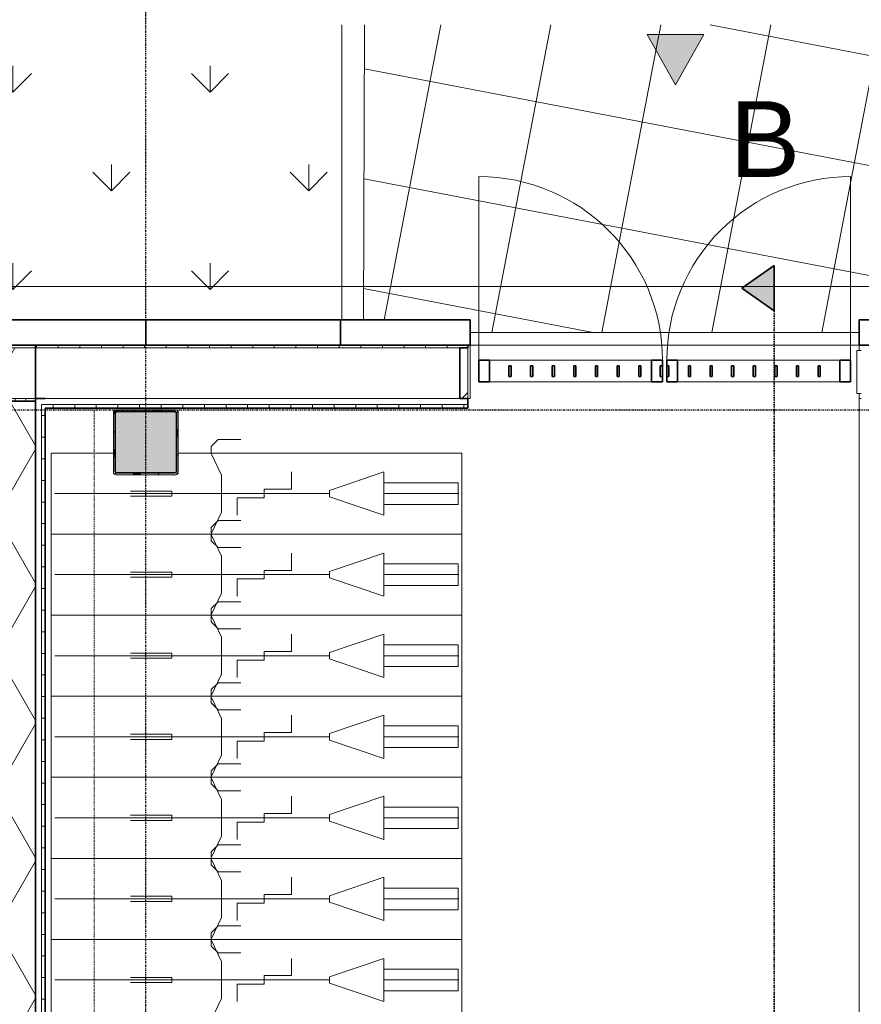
# Model space of a CAD drawing. Header units: millimetres. Extents: x -80560 to 110805, y -11020 to 52719.
# Tile 112 of 152: x 72111 to 76005, y 45050 to 49605. Entities that reach past the tile are written whole.
import ezdxf

# ---------------------------------------------------------------- set-up
doc = ezdxf.new("R2010")
doc.units = ezdxf.units.MM
for name, pattern in [('CENTER2', [20, 8, -4, 4, -4]), ('DASHDOT2', [8, 4, -2, 0, -2]), ('DASHED2', [6, 4, -2]), ('DASHED2-1', [3, 2, -1])]:
    doc.linetypes.add(name, pattern=pattern)
for name, color, linetype, lineweight in [('A-ANNO-NOTE', 131, 'Continuous', 18), ('A-AREA', 32, 'DASHED2', 18), ('A-DETL-GENF', 92, 'Continuous', 18), ('A-DOOR', 31, 'Continuous', 18), ('A-FLOR', 192, 'Continuous', 18), ('A-FLOR-OVHD', 1, 'DASHED2-1', 18), ('A-FLOR-PATT', 8, 'Continuous', 18), ('A-GENM', 13, 'Continuous', 18), ('A-GENM-HDLN', 13, 'DASHED2-1', 18), ('A-GLAZ-CWMG', 51, 'Continuous', 18), ('A-WALL', 113, 'Continuous', 35), ('A-WALL-PATT', 111, 'Continuous', 35), ('G-ANNO-SYMB', 111, 'Continuous', 9), ('S-COLS', 52, 'Continuous', 18), ('S-GRID', 1, 'Continuous', 9)]:
    doc.layers.add(name, color=color, linetype=linetype, lineweight=lineweight)
doc.styles.add('Arial_4', font='arial.ttf', dxfattribs={"height": 350})
pattern_1 = [(60, (24894.82, 0), (-274.963, 158.75), []), (120, (24894.82, 0), (-274.963, -158.75), [])]

# ---------------------------------------------------------------- blocks, each defined once
blk = doc.blocks.new('Leonardo College_EHA_1489_R18_CF_situatie_2020_rvt-1-DO_00 begane grond')
at = {"layer": 'A-FLOR-PATT', "lineweight": 9}
h = blk.add_hatch(dxfattribs=at)
h.set_pattern_fill('FP_25', color=43, style=0, pattern_type=2)
h.set_pattern_definition([(169.149, (24084.14, 38525.2), (-94.128, -491.06), []), (259.149, (24084.14, 38525.2), (491.06, -94.128), [])])
h.paths.add_polyline_path([(14151.7, 9821), (14151.7, 34634), (13184, 34634), (13184, 34771), (12951.7, 34771), (12951.7, 48157), (13184, 48157), (13184, 48216), (18550, 48216), (18550, 48157), (19450, 48157), (19450, 48216), (19700, 48216), (19700, 48157), (20600, 48157), (20600, 48216), (21650, 48216), (21650, 48157), (22550, 48157), (22550, 48216), (23000, 48216), (23000, 48157), (24100, 48157), (24100, 48216), (26625, 48216), (26625, 48202), (26650, 48201.5), (26650, 48157), (28000, 48157), (28000, 48202), (28025, 48202), (28025, 48216), (29775, 48216), (29775, 48202), (29800, 48201), (29800, 48157), (29805, 48157), (29805, 48201), (29825, 48201), (29825, 48166.5), (31125, 48166.5), (31125, 48201), (31145, 48201), (31145, 48157), (31150, 48157), (31150, 48202), (31175, 48202), (31175, 48216), (32800, 48216), (32800, 48157), (33630.7, 48157), (33630.7, 49580.6), (7590.2, 49580.6), (7590.2, 9821), (12289, 9821)], flags=0)
h.paths.add_polyline_path([(10632.4, 32055), (10632.4, 32075), (10622.4, 32075), (10622.4, 32055), (10282.4, 32055), (10282.4, 32075), (10272.4, 32075), (10272.4, 32055), (9932.4, 32055), (9932.4, 32075), (9922.4, 32075), (9922.4, 32055), (9582.4, 32055), (9582.4, 32075), (9572.4, 32075), (9572.4, 32055), (9232.4, 32055), (9232.4, 32075), (9222.4, 32075), (9222.4, 32055), (8882.4, 32055), (8882.4, 32075), (8877.4, 32075), (8877.4, 32655), (10977.4, 32655), (10977.4, 32075), (10972.4, 32075), (10972.4, 32055)], flags=0)
h.paths.add_polyline_path([(67959.7, 48157), (67959.7, 49580.6), (48811.5, 49580.6), (48807.2, 48216), (49300, 48216), (49300, 48157), (51100, 48157), (51100, 48216), (54550, 48216), (54550, 48157), (57250, 48157), (57250, 48216), (60400, 48216), (60400, 48157), (62200, 48157), (62200, 48216), (64450, 48216), (64450, 48157), (67499.3, 48157)], flags=0)
h.paths.add_polyline_path([(27719, 48165.9), (27719, 48210.9), (27991, 48210.9), (27991, 48165.9), (27853.6, 48165.9)], flags=0)
h.paths.add_polyline_path([(27266.3, 48165.9), (26659, 48165.9), (26659, 48210.9), (27711, 48210.9), (27711, 48165.9), (27559.9, 48165.9)], flags=0)
h.paths.add_polyline_path([(31120.2, 48171), (29829, 48171), (29829, 48201), (31120.2, 48201)], flags=0)
h = blk.add_hatch(dxfattribs=at)
h.set_pattern_fill('FP_26', color=93, style=0, pattern_type=2)
h.set_pattern_definition([(90, (0, 0), (-456.197, 456.197), [120.967, -791.427]), (45, (0, 0), (-456.197, 456.197), [120.968, -524.193]), (135, (0, 0), (-456.197, -456.197), [120.967, -524.192])])
h.paths.add_polyline_path([(46900, 48157), (46900, 48216), (48707.1, 48216), (48707.1, 49580.6), (33730.7, 49580.6), (33730.7, 48157), (33900, 48157), (33900, 48216), (34600, 48216), (34600, 48157), (35500, 48157), (35500, 48216), (45100, 48216), (45100, 48157), (46354.9, 48157)], flags=0)
at = {"layer": 'A-FLOR', "color": 7}
for p, q in [((48707.1, 48216), (48707.1, 49580.6)), ((48811.5, 49580.6), (48807.2, 48216)), ((49300, 48157), (51100, 48157))]:
    blk.add_line(p, q, dxfattribs=at)
blk = doc.blocks.new('NLRS_28_SCO_UN_staalkolom koker betongevuld_gen_CGA - kolom A-1158455-DO_00 begane grond')
at = {"layer": 'S-COLS', "lineweight": 5}
h = blk.add_hatch(dxfattribs=at)
h.set_pattern_fill('FP_164', color=256, style=0, pattern_type=2)
h.set_pattern_definition([(45, (-47800, -47650), (-99.99975, 99.99975), []), (45, (-47715, -47650), (-99.99975, 99.99975), []), (45, (-47710, -47650), (-99.99975, 99.99975), []), (45, (-47705, -47650), (-99.99975, 99.99975), []), (45, (-47700, -47650), (-99.99975, 99.99975), []), (45, (-47695, -47650), (-99.99975, 99.99975), []), (45, (-47690, -47650), (-99.99975, 99.99975), []), (45, (-47685, -47650), (-99.99975, 99.99975), [])])
h.paths.add_polyline_path([(-138, -150), (138, -150), (146.5, -146.5), (150, -138), (150, 138), (146.5, 146.5), (138, 150), (-138, 150), (-146.5, 146.5), (-150, 138), (-150, -138), (-146.5, -146.5)], flags=0)
h.paths.add_polyline_path([(134, -142), (-134, -142), (-139.7, -139.7), (-142, -134), (-142, 134), (-139.7, 139.7), (-134, 142), (134, 142), (139.7, 139.7), (142, 134), (142, -134), (139.7, -139.7)], flags=0)
at = {"layer": 'S-COLS', "lineweight": 9}
blk.add_hatch(color=256, dxfattribs=at).paths.add_polyline_path([(134, -142), (139.7, -139.7), (142, -134), (142, 134), (139.7, 139.7), (134, 142), (-134, 142), (-139.7, 139.7), (-142, 134), (-142, -134), (-139.7, -139.7), (-134, -142)], flags=0)
at = {"layer": 'S-COLS'}
for p, q in [((-150, 138), (-150, -138)), ((138, 150), (-138, 150)), ((-134, 142), (134, 142)), ((150, -138), (150, 138)), ((-142, -134), (-142, 134)), ((142, 134), (142, -134)), ((-138, -150), (138, -150)), ((134, -142), (-134, -142))]:
    blk.add_line(p, q, dxfattribs=at)
at = {"layer": 'S-COLS', "lineweight": 35}
for p, q in [((134, 142), (-134, 142)), ((-142, 134), (-142, -134)), ((142, -134), (142, 134)), ((-134, -142), (134, -142))]:
    blk.add_line(p, q, dxfattribs=at)
at = {"layer": 'S-COLS'}
for centre, radius, start, end in [((-138, 138), 12, 90, 180), ((-134, 134), 8, 90, 180), ((134, 134), 8, 0, 90), ((138, 138), 12, 0, 90), ((-134, -134), 8, 180, 270), ((134, -134), 8, 270, 0), ((-138, -138), 12, 180, 270), ((138, -138), 12, 270, 360)]:
    blk.add_arc(centre, radius, start, end, dxfattribs=at)
at = {"layer": 'S-COLS', "lineweight": 35}
for centre, start, end in [((-134, 134), 90, 180), ((134, 134), 360, 90), ((-134, -134), 180, 270), ((134, -134), 270, 360)]:
    blk.add_arc(centre, 8, start, end, dxfattribs=at)
blk = doc.blocks.new('19112_SW_LeonardoCollege_R2020_rvt-1-DO_00 begane grond')
at = {"layer": 'A-WALL', "color": 50, "lineweight": 9}
for p, q in [((51090, 48075), (51110, 48075)), ((51090, 48075), (51090, 47875)), ((51110, 47875), (51090, 47875))]:
    blk.add_line(p, q, dxfattribs=at)
at = {"color": 50, "lineweight": 9}
blk.add_blockref('NLRS_28_SCO_UN_staalkolom koker betongevuld_gen_CGA - kolom A-1158455-DO_00 begane grond', (47800, 47650), dxfattribs=at)
blk = doc.blocks.new('00_EHA_GEN_normaal fiets_small - 00_EHA_GEN_normaal fiets_small-30428891-DO_00 begane grond')
at = {"layer": 'A-GENM'}
for p, q in [((-159.6, 218.1), (-128.3, 250)), ((-128.3, 250), (-22.6, 250)), ((-159.6, 185.5), (-159.6, 218.1)), ((-112.6, 85.2), (-159.6, 185.5)), ((210.7, 100), (210.7, 20)), ((387.8, 15), (637.8, 100)), ((637.8, 100), (637.8, -100)), ((-112.6, -85.2), (-112.6, 85.2)), ((638.7, 50), (981.9, 50)), ((981.9, 50), (981.9, -50)), ((-342.4, 12), (-534.1, 12)), ((-342.4, -12), (-342.4, 12)), ((85.6, 20), (85.6, -20)), ((210.7, 20), (85.6, 20)), ((387.8, -15), (387.8, 15)), ((-884.1, 0), (387.8, 0)), ((-884.1, 0), (387.8, 0)), ((-534.1, -12), (-342.4, -12)), ((-39.6, -20), (-39.6, -100)), ((85.6, -20), (-39.6, -20)), ((637.8, -100), (387.8, -15)), ((986.1, 0), (637.8, 0)), ((-159.6, -185.5), (-112.6, -85.2)), ((981.9, -50), (638.7, -50)), ((-159.6, -218), (-159.6, -185.5)), ((-128.3, -250), (-159.6, -218)), ((-22.6, -250), (-128.3, -250))]:
    blk.add_line(p, q, dxfattribs=at)
at = {"layer": 'A-GENM-HDLN'}
for p, q in [((-900, -187.5), (-900, 187.5)), ((1000, 187.5), (-900, 187.5)), ((1000, -187.5), (1000, 187.5)), ((-900, -187.5), (1000, -187.5))]:
    blk.add_line(p, q, dxfattribs=at)
blk = doc.blocks.new('00_EHA_GEN_normaal fiets_small - 00_EHA_GEN_normaal fiets_small-V7-DO_00 begane grond')
at = {"layer": 'A-GENM'}
for p, q in [((-159.6, 218.1), (-128.3, 250)), ((-128.3, 250), (-22.6, 250)), ((-159.6, 185.5), (-159.6, 218.1)), ((-112.6, 85.2), (-159.6, 185.5)), ((210.7, 100), (210.7, 20)), ((387.8, 15), (637.8, 100)), ((637.8, 100), (637.8, -100)), ((-112.6, -85.2), (-112.6, 85.2)), ((638.7, 50), (981.9, 50)), ((981.9, 50), (981.9, -50)), ((-342.4, 12), (-534.1, 12)), ((-342.4, -12), (-342.4, 12)), ((85.6, 20), (85.6, -20)), ((210.7, 20), (85.6, 20)), ((387.8, -15), (387.8, 15)), ((-884.1, 0), (387.8, 0)), ((-884.1, 0), (387.8, 0)), ((-534.1, -12), (-342.4, -12)), ((-39.6, -20), (-39.6, -100)), ((85.6, -20), (-39.6, -20)), ((637.8, -100), (387.8, -15)), ((986.1, 0), (637.8, 0)), ((-159.6, -185.5), (-112.6, -85.2)), ((981.9, -50), (638.7, -50)), ((-159.6, -218), (-159.6, -185.5)), ((-128.3, -250), (-159.6, -218)), ((-22.6, -250), (-128.3, -250))]:
    blk.add_line(p, q, dxfattribs=at)
at = {"layer": 'A-GENM-HDLN'}
for p, q in [((-900, -187.5), (-900, 187.5)), ((-612.5, 187.5), (-900, 187.5)), ((1000, 187.5), (-312.5, 187.5)), ((1000, -187.5), (1000, 187.5)), ((-900, -187.5), (1000, -187.5))]:
    blk.add_line(p, q, dxfattribs=at)
blk = doc.blocks.new('Rectangular Mullion - 90_n3o_terreinomheining_koker_50x100-33964707-DO_00 begane grond')
at = {"layer": 'A-GLAZ-CWMG', "lineweight": 35}
for p, q in [((0, 50), (-50, 50)), ((-50, 50), (-50, -50)), ((0, -50), (0, 50)), ((-50, -50), (0, -50))]:
    blk.add_line(p, q, dxfattribs=at)
blk = doc.blocks.new('Rectangular Mullion - 90_n3o_terreinomheining_koker_50x100-33964653-DO_00 begane grond')
at = {"layer": 'A-GLAZ-CWMG', "lineweight": 35}
for p, q in [((0, 50), (-50, 50)), ((-50, 50), (-50, -50)), ((0, -50), (0, 50)), ((-50, -50), (0, -50))]:
    blk.add_line(p, q, dxfattribs=at)
blk = doc.blocks.new('Rectangular Mullion - 90_n3o_terreinomheining_koker_50x100-33964643-DO_00 begane grond')
at = {"layer": 'A-GLAZ-CWMG', "lineweight": 35}
for p, q in [((-50, 50), (0, 50)), ((-50, -50), (-50, 50)), ((0, 50), (0, -50)), ((0, -50), (-50, -50))]:
    blk.add_line(p, q, dxfattribs=at)
blk = doc.blocks.new('Rectangular Mullion - 90_n3o_terreinomheining_koker_50x100-33964709-DO_00 begane grond')
at = {"layer": 'A-GLAZ-CWMG'}
for p, q in [((78725, 37265), (78725, 37360)), ((78825, 37360), (78825, 37265))]:
    blk.add_line(p, q, dxfattribs=at)
blk = doc.blocks.new('Rectangular Mullion - 90_n3o_terreinomheining_koker_50x100-33964699-DO_00 begane grond')
at = {"layer": 'A-GLAZ-CWMG'}
for p, q in [((78725, 37165), (78725, 37265)), ((78825, 37265), (78825, 37165))]:
    blk.add_line(p, q, dxfattribs=at)
blk = doc.blocks.new('Rectangular Mullion - 90_n3o_terreinomheining_stripstaal_10x50-33964687-DO_00 begane grond')
at = {"layer": 'A-GLAZ-CWMG', "lineweight": 35}
for p, q in [((-5, 25), (5, 25)), ((-5, -25), (-5, 25)), ((5, 25), (5, -25)), ((5, -25), (-5, -25))]:
    blk.add_line(p, q, dxfattribs=at)
blk = doc.blocks.new('Rectangular Mullion - 90_n3o_terreinomheining_koker_50x100-33964632-DO_00 begane grond')
at = {"layer": 'A-GLAZ-CWMG', "lineweight": 35}
for p, q in [((-50, 50), (0, 50)), ((-50, -50), (-50, 50)), ((0, 50), (0, -50)), ((0, -50), (-50, -50))]:
    blk.add_line(p, q, dxfattribs=at)
blk = doc.blocks.new('Rectangular Mullion - 90_n3o_terreinomheining_koker_50x100-33964663-DO_00 begane grond')
at = {"layer": 'A-GLAZ-CWMG'}
for p, q in [((78725, 35935), (78725, 36035)), ((78825, 36035), (78825, 35935))]:
    blk.add_line(p, q, dxfattribs=at)
blk = doc.blocks.new('Rectangular Mullion - 90_n3o_terreinomheining_koker_50x100-33964681-DO_00 begane grond')
at = {"layer": 'A-GLAZ-CWMG'}
for p, q in [((78725, 36435), (78725, 36490)), ((78825, 36490), (78825, 36435))]:
    blk.add_line(p, q, dxfattribs=at)
blk = doc.blocks.new('Rectangular Mullion - 90_n3o_terreinomheining_stripstaal_10x50-33964660-DO_00 begane grond')
at = {"layer": 'A-GLAZ-CWMG', "lineweight": 35}
for p, q in [((-5, 25), (5, 25)), ((-5, -25), (-5, 25)), ((5, 25), (5, -25)), ((5, -25), (-5, -25))]:
    blk.add_line(p, q, dxfattribs=at)
blk = doc.blocks.new('00_n3o_symbool_swingangle - std-33960358-DO_00 begane grond')
at = {"layer": 'A-DOOR'}
blk.add_line((-415, 14), (-415, 864), dxfattribs=at)
blk.add_arc((-415, 14), 850, 360, 90, dxfattribs=at)
blk = doc.blocks.new('00_n3o_symbool_swingangle - std-33960362-DO_00 begane grond')
at = {"layer": 'A-DOOR'}
blk.add_line((-415, -14), (-415, -864), dxfattribs=at)
blk.add_arc((-415, -14), 850, 270, 0, dxfattribs=at)
blk = doc.blocks.new('NLRS_41_GM_WPB_spouwlat-SH_generiek_ISR - 235x38-V253-DO_00 begane grond')
at = {"layer": 'A-GENM'}
h = blk.add_hatch(dxfattribs=at)
h.set_pattern_fill('FP_78', color=256, style=0, pattern_type=2)
h.set_pattern_definition([(45, (0, 0), (-141.42136, 141.42136), [])])
h.paths.add_polyline_path([(49290, 47852), (49290, 48087), (49252, 48087), (49252, 47852)], flags=0)
for p, q in [((49290, 48087), (49252, 48087)), ((49252, 48087), (49252, 47852)), ((49290, 47852), (49290, 48087)), ((49252, 47852), (49290, 47852))]:
    blk.add_line(p, q, dxfattribs=at)
blk = doc.blocks.new('Rectangular Mullion - 90_n3o_terreinomheining_koker_50x100-33964662-DO_00 begane grond')
at = {"layer": 'A-GLAZ-CWMG'}
for p, q in [((50915, 48029), (51010, 48029)), ((51010, 47929), (50915, 47929))]:
    blk.add_line(p, q, dxfattribs=at)
blk = doc.blocks.new('Rectangular Mullion - 90_n3o_terreinomheining_koker_50x100-33964694-DO_00 begane grond')
at = {"layer": 'A-GLAZ-CWMG'}
for p, q in [((50085, 48029), (50140, 48029)), ((50140, 47929), (50085, 47929))]:
    blk.add_line(p, q, dxfattribs=at)
blk = doc.blocks.new('Rectangular Mullion - 90_n3o_terreinomheining_stripstaal_10x50-33964604-DO_00 begane grond')
at = {"layer": 'A-GLAZ-CWMG', "lineweight": 35}
for p, q in [((-5, 25), (5, 25)), ((-5, -25), (-5, 25)), ((5, 25), (5, -25)), ((5, -25), (-5, -25))]:
    blk.add_line(p, q, dxfattribs=at)
blk = doc.blocks.new('Rectangular Mullion - 90_n3o_terreinomheining_stripstaal_10x50-33964665-DO_00 begane grond')
at = {"layer": 'A-GLAZ-CWMG', "lineweight": 35}
for p, q in [((-5, 25), (5, 25)), ((-5, -25), (-5, 25)), ((5, 25), (5, -25)), ((5, -25), (-5, -25))]:
    blk.add_line(p, q, dxfattribs=at)
blk = doc.blocks.new('01_n3o_symbool_lijn_met_tekst - brandwerend_B60-33207838-DO_00 begane grond')
at = {"layer": 'A-DETL-GENF', "color": 3, "linetype": 'DASHDOT2'}
blk.add_line((0, 0), (7662.5, 0), dxfattribs=at)
blk = doc.blocks.new('Section - 00_n3o_sectionmark_detailaanduiding-325618-DO_00 begane grond')
at = {"layer": 'G-ANNO-SYMB'}
blk.add_hatch(color=256, dxfattribs=at).paths.add_polyline_path([(0, 0), (1.05, 1.5), (2.101, 0)], flags=0)
at = {"layer": 'G-ANNO-SYMB', "linetype": 'DASHDOT2', "lineweight": 35}
for p, q in [((1.05, 1.5), (0, 0)), ((2.101, 0), (1.05, 1.5)), ((0, 0), (2.101, 0))]:
    blk.add_line(p, q, dxfattribs=at)
blk = doc.blocks.new('00_n3o_sym_entreepijltje - fietsentree_1_8mm-3809541-DO_00 begane grond')
at = {"layer": 'A-ANNO-NOTE', "lineweight": 9}
blk.add_hatch(color=256, dxfattribs=at).paths.add_polyline_path([(-1.319, -2.322), (0, 0), (1.311, -2.322)], flags=0)
at = {"layer": 'A-ANNO-NOTE'}
for p, q in [((0, 0), (-1.319, -2.322)), ((1.311, -2.322), (0, 0)), ((-1.319, -2.322), (1.311, -2.322))]:
    blk.add_line(p, q, dxfattribs=at)

msp = doc.modelspace()

# ---------------------------------------------------------------- hatches: boundary and pattern name
at = {"layer": 'A-WALL-PATT', "lineweight": 18}
h = msp.add_hatch(dxfattribs=at)
h.set_pattern_fill('FP_83', color=256, style=0, pattern_type=2)
h.set_pattern_definition([(180, (55190.07, 48099), (1e-13, -50), [])])
h.paths.add_polyline_path([(72184.3, 48087), (72184.3, 48099), (71767.8, 48099), (71767.8, 48087), (71837.1, 48087)], flags=0)
h.paths.add_polyline_path([(70021.8, 48087), (70021.8, 48099), (60367.8, 48099), (60367.8, 48087), (69983.8, 48087)], flags=0)
h.paths.add_polyline_path([(58915.5, 48087), (59521.8, 48087), (59521.8, 48099), (58767.8, 48099), (58767.8, 48087), (58805.8, 48087)], flags=0)
h.paths.add_polyline_path([(56107.8, 48087), (57721.8, 48087), (57721.8, 48099), (56088.8, 48099), (56088.8, 48087)], flags=0)
h.paths.add_polyline_path([(53042.1, 48087), (54650.8, 48087), (54650.8, 48099), (52938.8, 48099), (52938.8, 48087), (52957.8, 48087)], flags=0)
h.paths.add_polyline_path([(49005.8, 48087), (51500.8, 48087), (51500.8, 48099), (48967.8, 48099), (48967.8, 48087)], flags=0)
h.paths.add_polyline_path([(47883.8, 48087), (47921.8, 48087), (47921.8, 48099), (47417.8, 48099), (47417.8, 48087), (47756, 48087)], flags=0)
h.paths.add_polyline_path([(46571.8, 48087), (46571.8, 48099), (45467.8, 48099), (45467.8, 48087), (46533.8, 48087)], flags=0)
h.paths.add_polyline_path([(44621.8, 48087), (44621.8, 48099), (44317.8, 48099), (44317.8, 48087), (44583.8, 48087)], flags=0)
h.paths.add_polyline_path([(43471.8, 48087), (43471.8, 48099), (38195.8, 48099), (38195.8, 48087), (43433.8, 48087)], flags=0)
h = msp.add_hatch(dxfattribs=at)
h.set_pattern_fill('FP_233', color=256, angle=-270, style=0, pattern_type=2)
h.set_pattern_definition([(270, (87989.07, 48099), (100, 4e-13), [])])
h.paths.add_polyline_path([(102892.8, 48087), (103793.8, 48087), (103793.8, 48099), (102854.8, 48099), (102854.8, 48087)], flags=0)
h.paths.add_polyline_path([(100134.8, 48087), (100134.8, 48099), (99254.8, 48099), (99254.8, 48087), (100096.8, 48087)], flags=0)
h.paths.add_polyline_path([(94734.8, 48087), (94734.8, 48099), (93854.8, 48099), (93854.8, 48087), (94696.8, 48087)], flags=0)
h.paths.add_polyline_path([(88870.1, 48087), (89334.8, 48087), (89334.8, 48099), (87104.8, 48099), (87104.8, 48087), (88576.4, 48087)], flags=0)
h.paths.add_polyline_path([(85284.8, 48087), (85284.8, 48099), (82154.8, 48099), (82154.8, 48087), (85246.8, 48087)], flags=0)
h.paths.add_polyline_path([(76242.2, 48087), (79434.8, 48087), (79434.8, 48099), (76004.8, 48099), (76004.8, 48087), (76042.8, 48087)], flags=0)
h.paths.add_polyline_path([(74184.8, 48087), (74184.8, 48099), (72184.3, 48099), (72184.3, 48087), (74146.8, 48087)], flags=0)
h = msp.add_hatch(dxfattribs=at)
h.set_pattern_fill('FP_2', color=256, style=0, pattern_type=2)
h.set_pattern_definition(pattern_1)
h.paths.add_polyline_path([(72184.3, 47852), (72184.3, 48087), (71805.8, 48087), (71805.8, 47852), (71837.1, 47852)], flags=0)
h.paths.add_polyline_path([(69983.8, 47852), (69983.8, 48087), (60405.8, 48087), (60405.8, 47852), (69487.7, 47852)], flags=0)
h.paths.add_polyline_path([(59483.8, 47852), (59483.8, 48087), (58805.8, 48087), (58805.8, 47852), (59209.2, 47852)], flags=0)
h.paths.add_polyline_path([(57683.8, 47852), (57683.8, 48087), (56107.8, 48087), (56107.8, 47852), (57447.2, 47852)], flags=0)
h.paths.add_polyline_path([(54631.8, 47852), (54631.8, 48087), (52957.8, 48087), (52957.8, 47852), (53629.4, 47852)], flags=0)
h.paths.add_polyline_path([(51481.8, 47852), (51481.8, 48087), (49005.8, 48087), (49005.8, 47852), (51280.1, 47852)], flags=0)
h.paths.add_polyline_path([(47883.8, 47852), (47883.8, 48087), (47455.8, 48087), (47455.8, 47852), (47756, 47852)], flags=0)
h.paths.add_polyline_path([(46533.8, 47852), (46533.8, 48087), (45505.8, 48087), (45505.8, 47852), (45994, 47852)], flags=0)
h.paths.add_polyline_path([(44583.8, 47852), (44583.8, 48087), (44355.8, 48087), (44355.8, 47852), (44532.3, 47852)], flags=0)
h.paths.add_polyline_path([(43433.8, 47852), (43433.8, 48087), (38207.8, 48087), (38207.8, 47852), (43057.3, 47852)], flags=0)
h = msp.add_hatch(dxfattribs=at)
h.set_pattern_fill('FP_84', color=256, angle=-270, style=0, pattern_type=2)
h.set_pattern_definition([(270, (55190.07, 48099), (50, 2e-13), [])])
h.paths.add_polyline_path([(72184.3, 47839.5), (72184.3, 47852), (71767.8, 47852), (71767.8, 47839.5), (71837.1, 47839.5)], flags=0)
h.paths.add_polyline_path([(70021.8, 47839.5), (70021.8, 47852), (60367.8, 47852), (60367.8, 47839.5), (69644.8, 47839.5)], flags=0)
h.paths.add_polyline_path([(58915.5, 47839.5), (59521.8, 47839.5), (59521.8, 47852), (58767.8, 47852), (58767.8, 47839.5)], flags=0)
h.paths.add_polyline_path([(57153.5, 47839.5), (57721.8, 47839.5), (57721.8, 47852), (56044.8, 47852), (56044.8, 47839.5), (56859.8, 47839.5)], flags=0)
h.paths.add_polyline_path([(54694.8, 47839.5), (54694.8, 47852), (52894.8, 47852), (52894.8, 47839.5), (53629.4, 47839.5)], flags=0)
h.paths.add_polyline_path([(51280.1, 47839.5), (51544.8, 47839.5), (51544.8, 47852), (48967.8, 47852), (48967.8, 47839.5), (50105.4, 47839.5)], flags=0)
h.paths.add_polyline_path([(47756, 47839.5), (47921.8, 47839.5), (47921.8, 47852), (47417.8, 47852), (47417.8, 47839.5)], flags=0)
h.paths.add_polyline_path([(46571.8, 47839.5), (46571.8, 47852), (45467.8, 47852), (45467.8, 47839.5), (45994, 47839.5)], flags=0)
h.paths.add_polyline_path([(44544.8, 47839.5), (44621.8, 47839.5), (44621.8, 47852), (44532.3, 47852), (44532.3, 47839.5)], flags=0)
h.paths.add_polyline_path([(43471.8, 47839.5), (43471.8, 47852), (38442.8, 47852), (38442.8, 47839.5), (43057.3, 47839.5)], flags=0)
h.paths.add_polyline_path([(44317.8, 47839.5), (44457.3, 47839.5), (44457.3, 47852), (44317.8, 47852)], flags=0)
h = msp.add_hatch(dxfattribs=at)
h.set_pattern_fill('FP_2', color=256, style=0, pattern_type=2)
h.set_pattern_definition(pattern_1)
h.paths.add_polyline_path([(71964.3, 39675), (72184.3, 39675), (72184.3, 47839.5), (71964.3, 47839.5), (71964.3, 39737.5)], flags=0)
h = msp.add_hatch(dxfattribs=at)
h.set_pattern_fill('FP_225', color=256, angle=90, style=0, pattern_type=2)
h.set_pattern_definition([(180, (72228.32, 43873.5), (5e-13, -100), [])])
h.paths.add_polyline_path([(72212.3, 39923), (72228.3, 39923), (72228.3, 47824), (72212.3, 47824), (72212.3, 40249.3)], flags=0)
h = msp.add_hatch(dxfattribs=at)
h.set_pattern_fill('FP_234', color=256, angle=90, style=0, pattern_type=2)
h.set_pattern_definition([(90, (87865.57, 47808), (-100, 6e-15), [])])
h.paths.add_polyline_path([(84758.7, 47808), (85284.8, 47808), (85284.8, 47824), (82154.8, 47824), (82154.8, 47808), (84465, 47808)], flags=0)
h.paths.add_polyline_path([(72424.4, 47808), (74184.8, 47808), (74184.8, 47824), (72228.3, 47824), (72228.3, 47808)], flags=0)
h.paths.add_polyline_path([(103260, 47808), (103502.8, 47808), (103502.8, 47824), (102854.8, 47824), (102854.8, 47808), (102966.3, 47808)], flags=0)
h.paths.add_polyline_path([(100029.6, 47808), (100134.8, 47808), (100134.8, 47824), (99254.8, 47824), (99254.8, 47808), (99442.3, 47808)], flags=0)
h.paths.add_polyline_path([(76004.8, 47808), (79434.8, 47808), (79434.8, 47824), (76004.8, 47824)], flags=0)
h.paths.add_polyline_path([(94156.2, 47808), (94734.8, 47808), (94734.8, 47824), (93854.8, 47824), (93854.8, 47808)], flags=0)
h.paths.add_polyline_path([(89163.7, 47808), (89334.8, 47808), (89334.8, 47824), (87104.8, 47824), (87104.8, 47808), (88870.1, 47808)], flags=0)

# ---------------------------------------------------------------- linework, layer by layer
at = {"layer": 'A-AREA', "linetype": 'DASHED2-1'}
for p, q in [((75994.8, 48075), (75994.8, 48099)), ((75994.8, 39926), (75994.8, 47875))]:
    msp.add_line(p, q, dxfattribs=at)
at = {"layer": 'A-FLOR'}
for p, q in [((75994.8, 48099), (74194.8, 48099)), ((74194.8, 48099), (74194.8, 47852)), ((75994.8, 48075), (75994.8, 48099)), ((75994.8, 47852), (75994.8, 47875)), ((74194.8, 47852), (74184.8, 47852)), ((76004.8, 47852), (75994.8, 47852))]:
    msp.add_line(p, q, dxfattribs=at)
at = {"layer": 'A-FLOR-OVHD'}
msp.add_line((37923.8, 48371), (104065.3, 48371), dxfattribs=at)
at = {"layer": 'A-WALL'}
for p, q in [((74194.8, 48216), (71794.8, 48216)), ((72694.8, 48099), (72694.8, 48216)), ((73594.8, 48216), (73594.8, 48099)), ((74194.8, 48099), (74194.8, 48216)), ((75994.8, 48216), (75994.8, 48099)), ((79444.8, 48216), (75994.8, 48216)), ((71767.8, 48099), (74194.8, 48099)), ((72184.3, 39895), (72184.3, 48099)), ((74184.8, 48087), (74184.8, 48099)), ((75994.8, 48099), (79444.8, 48099)), ((74146.8, 47852), (74146.8, 48087)), ((74146.8, 48087), (74184.8, 48087)), ((72184.3, 47839.5), (71767.8, 47839.5)), ((72184.3, 47852), (72228.3, 47852)), ((74184.8, 47852), (74146.8, 47852)), ((74184.8, 47808), (74184.8, 47852)), ((72228.3, 39939), (72228.3, 47808)), ((72228.3, 47808), (74184.8, 47808))]:
    msp.add_line(p, q, dxfattribs=at)
at = {"layer": 'A-WALL', "lineweight": 18}
for p, q in [((74146.8, 48087), (71805.8, 48087)), ((72184.3, 47852), (71805.8, 47852)), ((72228.3, 47852), (74146.8, 47852)), ((72212.3, 47824), (72212.3, 39923)), ((74184.8, 47824), (72212.3, 47824))]:
    msp.add_line(p, q, dxfattribs=at)
at = {"layer": 'G-ANNO-SYMB', "linetype": 'DASHDOT2', "lineweight": 35}
msp.add_line((75602.1, 48467.6), (75602.1, 9150.1), dxfattribs=at)
at = {"layer": 'S-GRID', "linetype": 'CENTER2', "lineweight": 25}
for p, q in [((72694.8, 4383.3), (72694.8, 52119.1)), ((29945.3, 47800), (110204.9, 47800))]:
    msp.add_line(p, q, dxfattribs=at)

# ---------------------------------------------------------------- block references
at = {"color": 250, "lineweight": 5}
for name in ['Leonardo College_EHA_1489_R18_CF_situatie_2020_rvt-1-DO_00 begane grond', '19112_SW_LeonardoCollege_R2020_rvt-1-DO_00 begane grond']:
    msp.add_blockref(name, (24894.8, 0), dxfattribs=at)
at = {"layer": 'A-ANNO-NOTE', "xscale": 100, "yscale": 100, "zscale": 100, "rotation": 180}
msp.add_blockref('00_n3o_sym_entreepijltje - fietsentree_1_8mm-3809541-DO_00 begane grond', (75144.8, 49303.8), dxfattribs=at)
at = {"layer": 'A-DETL-GENF', "color": 3, "linetype": 'DASHDOT2', "rotation": 90}
msp.add_blockref('01_n3o_symbool_lijn_met_tekst - brandwerend_B60-33207838-DO_00 begane grond', (72455.3, 40137.5), dxfattribs=at)
at = {"layer": 'A-DOOR'}
msp.add_blockref('00_n3o_symbool_swingangle - std-33960358-DO_00 begane grond', (74649.8, 48015), dxfattribs=at)
at = {"layer": 'A-DOOR', "rotation": 180}
msp.add_blockref('00_n3o_symbool_swingangle - std-33960362-DO_00 begane grond', (75539.8, 48015), dxfattribs=at)
at = {"layer": 'A-GENM'}
for name, p in [('NLRS_41_GM_WPB_spouwlat-SH_generiek_ISR - 235x38-V253-DO_00 begane grond', (24894.8, 0)), ('00_EHA_GEN_normaal fiets_small - 00_EHA_GEN_normaal fiets_small-V7-DO_00 begane grond', (73157.3, 47412.5)), ('00_EHA_GEN_normaal fiets_small - 00_EHA_GEN_normaal fiets_small-30428891-DO_00 begane grond', (73157.3, 47037.5)), ('00_EHA_GEN_normaal fiets_small - 00_EHA_GEN_normaal fiets_small-30428891-DO_00 begane grond', (73157.3, 46662.5)), ('00_EHA_GEN_normaal fiets_small - 00_EHA_GEN_normaal fiets_small-30428891-DO_00 begane grond', (73157.3, 46287.5)), ('00_EHA_GEN_normaal fiets_small - 00_EHA_GEN_normaal fiets_small-30428891-DO_00 begane grond', (73157.3, 45912.5)), ('00_EHA_GEN_normaal fiets_small - 00_EHA_GEN_normaal fiets_small-30428891-DO_00 begane grond', (73157.3, 45537.5)), ('00_EHA_GEN_normaal fiets_small - 00_EHA_GEN_normaal fiets_small-30428891-DO_00 begane grond', (73157.3, 45162.5))]:
    msp.add_blockref(name, p, dxfattribs=at)
at = {"layer": 'A-GLAZ-CWMG'}
for name, p, rotation in [('Rectangular Mullion - 90_n3o_terreinomheining_koker_50x100-33964707-DO_00 begane grond', (74234.8, 47979), 180), ('Rectangular Mullion - 90_n3o_terreinomheining_koker_50x100-33964709-DO_00 begane grond', (111644.8, -30796), 89.99999999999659), ('Rectangular Mullion - 90_n3o_terreinomheining_koker_50x100-33964699-DO_00 begane grond', (111644.8, -30796), 90.00000000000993), ('Rectangular Mullion - 90_n3o_terreinomheining_koker_50x100-33964699-DO_00 begane grond', (111744.8, -30796), 90.00000000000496), ('Rectangular Mullion - 90_n3o_terreinomheining_koker_50x100-33964699-DO_00 begane grond', (111844.8, -30796), 90.00000000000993), ('Rectangular Mullion - 90_n3o_terreinomheining_koker_50x100-33964699-DO_00 begane grond', (111944.8, -30796), 90.00000000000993), ('Rectangular Mullion - 90_n3o_terreinomheining_koker_50x100-33964699-DO_00 begane grond', (112044.8, -30796), 90.00000000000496), ('Rectangular Mullion - 90_n3o_terreinomheining_koker_50x100-33964699-DO_00 begane grond', (112144.8, -30796), 90.00000000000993), ('Rectangular Mullion - 90_n3o_terreinomheining_koker_50x100-33964681-DO_00 begane grond', (111644.8, -30796), 90), ('Rectangular Mullion - 90_n3o_terreinomheining_koker_50x100-33964663-DO_00 begane grond', (111244.8, -30796), 90.00000000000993), ('Rectangular Mullion - 90_n3o_terreinomheining_koker_50x100-33964663-DO_00 begane grond', (111344.8, -30796), 90.00000000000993), ('Rectangular Mullion - 90_n3o_terreinomheining_koker_50x100-33964663-DO_00 begane grond', (111444.8, -30796), 90.00000000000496), ('Rectangular Mullion - 90_n3o_terreinomheining_koker_50x100-33964663-DO_00 begane grond', (111544.8, -30796), 90.00000000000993), ('Rectangular Mullion - 90_n3o_terreinomheining_koker_50x100-33964663-DO_00 begane grond', (111644.8, -30796), 90.00000000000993), ('Rectangular Mullion - 90_n3o_terreinomheining_koker_50x100-33964663-DO_00 begane grond', (111744.8, -30796), 90.00000000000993)]:
    msp.add_blockref(name, p, dxfattribs=dict(at, rotation=rotation))
for name, p in [('Rectangular Mullion - 90_n3o_terreinomheining_koker_50x100-33964694-DO_00 begane grond', (24894.8, 0)), ('Rectangular Mullion - 90_n3o_terreinomheining_koker_50x100-33964662-DO_00 begane grond', (24894.8, 0)), ('Rectangular Mullion - 90_n3o_terreinomheining_koker_50x100-33964653-DO_00 begane grond', (75954.8, 47979))]:
    msp.add_blockref(name, p, dxfattribs=at)
at = {"layer": 'A-GLAZ-CWMG', "extrusion": (0, 0, -1), "rotation": 180}
for name, p in [('Rectangular Mullion - 90_n3o_terreinomheining_koker_50x100-33964643-DO_00 begane grond', (-75084.8, 47979)), ('Rectangular Mullion - 90_n3o_terreinomheining_stripstaal_10x50-33964687-DO_00 begane grond', (-74379.8, 47979)), ('Rectangular Mullion - 90_n3o_terreinomheining_stripstaal_10x50-33964687-DO_00 begane grond', (-74479.8, 47979)), ('Rectangular Mullion - 90_n3o_terreinomheining_stripstaal_10x50-33964687-DO_00 begane grond', (-74579.8, 47979)), ('Rectangular Mullion - 90_n3o_terreinomheining_stripstaal_10x50-33964687-DO_00 begane grond', (-74679.8, 47979)), ('Rectangular Mullion - 90_n3o_terreinomheining_stripstaal_10x50-33964687-DO_00 begane grond', (-74779.8, 47979)), ('Rectangular Mullion - 90_n3o_terreinomheining_stripstaal_10x50-33964687-DO_00 begane grond', (-74879.8, 47979)), ('Rectangular Mullion - 90_n3o_terreinomheining_stripstaal_10x50-33964687-DO_00 begane grond', (-74979.8, 47979)), ('Rectangular Mullion - 90_n3o_terreinomheining_stripstaal_10x50-33964604-DO_00 begane grond', (-75079.8, 47979))]:
    msp.add_blockref(name, p, dxfattribs=at)
at = {"layer": 'A-GLAZ-CWMG', "extrusion": (0, 0, -1)}
for name, p in [('Rectangular Mullion - 90_n3o_terreinomheining_koker_50x100-33964632-DO_00 begane grond', (-75104.8, 47979)), ('Rectangular Mullion - 90_n3o_terreinomheining_stripstaal_10x50-33964660-DO_00 begane grond', (-75109.8, 47979)), ('Rectangular Mullion - 90_n3o_terreinomheining_stripstaal_10x50-33964660-DO_00 begane grond', (-75209.8, 47979)), ('Rectangular Mullion - 90_n3o_terreinomheining_stripstaal_10x50-33964660-DO_00 begane grond', (-75309.8, 47979)), ('Rectangular Mullion - 90_n3o_terreinomheining_stripstaal_10x50-33964660-DO_00 begane grond', (-75409.8, 47979)), ('Rectangular Mullion - 90_n3o_terreinomheining_stripstaal_10x50-33964660-DO_00 begane grond', (-75509.8, 47979)), ('Rectangular Mullion - 90_n3o_terreinomheining_stripstaal_10x50-33964660-DO_00 begane grond', (-75609.8, 47979)), ('Rectangular Mullion - 90_n3o_terreinomheining_stripstaal_10x50-33964660-DO_00 begane grond', (-75709.8, 47979)), ('Rectangular Mullion - 90_n3o_terreinomheining_stripstaal_10x50-33964665-DO_00 begane grond', (-75809.8, 47979))]:
    msp.add_blockref(name, p, dxfattribs=at)
at = {"layer": 'G-ANNO-SYMB', "linetype": 'DASHDOT2', "lineweight": 35, "extrusion": (0, 0, -1), "xscale": 99.99999999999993, "yscale": 99.99999999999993, "zscale": 99.99999999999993, "rotation": 270.0000000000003}
msp.add_blockref('Section - 00_n3o_sectionmark_detailaanduiding-325618-DO_00 begane grond', (-75602.1, 48467.6), dxfattribs=at)

# ---------------------------------------------------------------- texts
at = {"layer": 'G-ANNO-SYMB', "insert": (75395.8, 49227.6), "char_height": 350, "width": 400.844, "attachment_point": 1, "style": 'Arial_4'}
msp.add_mtext('B', dxfattribs=at)

doc.saveas('drawing.dxf')
